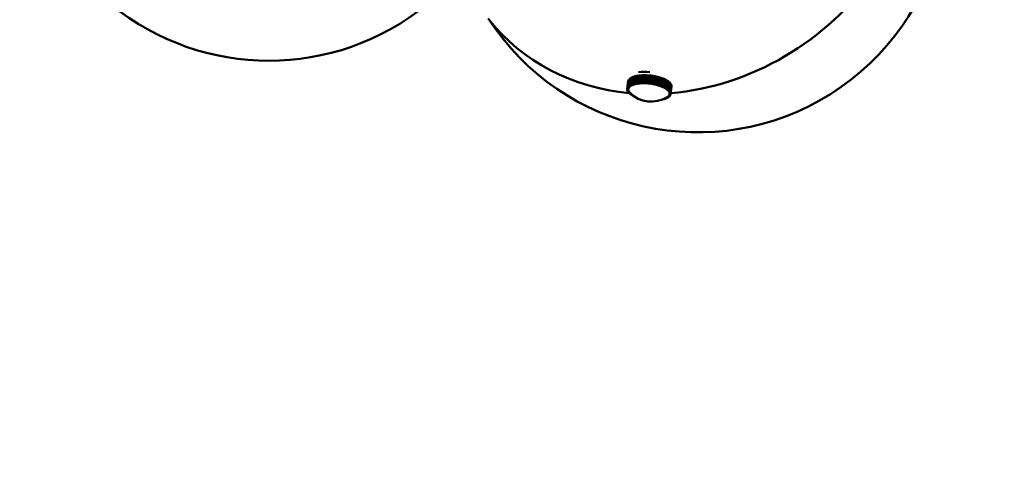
# Model space of a CAD drawing. Header units: millimetres. Extents: x 584 to 3241, y 318 to 2270.
# Tile 3 of 21: x 1049 to 1286, y 318 to 425. Entities that reach past the tile are written whole.
import ezdxf

# ---------------------------------------------------------------- set-up
doc = ezdxf.new("R2010")
doc.units = ezdxf.units.MM
doc.header["$LTSCALE"] = 12
doc.layers.add('Widoczne (ISO)', color=7, linetype='Continuous', lineweight=50)
doc.layers.add('Wymiar (ISO)', color=7, linetype='Continuous', lineweight=18)
doc.styles.add('Tekst notatki (ISO)', font='tahoma.ttf')
doc.dimstyles.new('Domyślne (ISO)', dxfattribs={"dimscale": 12, "dimtxt": 3, "dimasz": 3, "dimexe": 3.175, "dimexo": 0, "dimgap": 0.762, "dimtad": 1, "dimdec": 1, "dimlfac": 0.03937, "dimrnd": 1e-08, "dimzin": 0, "dimdsep": 46, "dimtxsty": 'Tekst notatki (ISO)', "dimblk": 'Filled-1', "dimcen": 0.09, "dimdle": 10, "dimse1": 1, "dimse2": 1, "dimclrd": 256, "dimclre": 256, "dimclrt": 256, "dimadec": 0, "dimazin": 0, "dimtfac": 1, "dimtmove": 0, "dimatfit": 3, "dimfxl": 1, "dimtolj": 1, "dimlwd": 15, "dimlwe": 15, "dimarcsym": 0})

# ---------------------------------------------------------------- blocks, each defined once
blk = doc.blocks.new('Filled-1')
at = {"color": 0}
for p, q in [((0, 0), (-1, 0.25)), ((-1, 0.25), (-1, -0.25)), ((-1, 0), (0, 0)), ((-1, -0.25), (0, 0))]:
    blk.add_line(p, q, dxfattribs=at)
at = {"color": 0, "flags": 128}
blk.add_lwpolyline([(-1, -0.25), (0, 0), (-1, 0.25), (-1, -0.25)], dxfattribs=at)
at = {"color": 0}
blk.add_solid([(-1, -0.25), (0, 0), (-1, 0.25), (-1, -0.25)], dxfattribs=at)
blk = doc.blocks.new('*D6')
at = {"layer": 'Defpoints', "color": 0, "transparency": 16777216}
for p in [(1163.53, 600.92), (1907.85, 600.92), (1593.68, 317.69)]:
    blk.add_point(p, dxfattribs=at)
at = {"layer": 'Wymiar (ISO)', "lineweight": 15, "transparency": 16777216}
blk.add_line((1907.85, 353.69), (1907.85, 564.92), dxfattribs=at)
at = {"layer": 'Wymiar (ISO)', "lineweight": 15, "transparency": 16777216, "xscale": 36, "yscale": 36, "zscale": 36}
for p, rotation in [((1907.85, 600.92), 90), ((1907.85, 317.69), 270)]:
    blk.add_blockref('Filled-1', p, dxfattribs=dict(at, rotation=rotation))
at = {"layer": 'Wymiar (ISO)', "lineweight": 18, "transparency": 16777216, "insert": (1800.32, 372.31), "char_height": 36, "attachment_point": 1, "rotation": 90, "style": 'Tekst notatki (ISO)'}
blk.add_mtext('\\A1;11.2\\P283 mm', dxfattribs=at)

msp = doc.modelspace()

# ---------------------------------------------------------------- linework, layer by layer
at = {"layer": 'Widoczne (ISO)'}
for p, q in [((1194.9, 408.38), (1195.11, 410.21)), ((1195.12, 410.23), (1194.91, 408.4)), ((1195.02, 408.58), (1195.23, 410.41)), ((1195.25, 410.43), (1195.03, 408.59)), ((1195.11, 410.21), (1195.06, 410.03)), ((1195.12, 410.21), (1195.11, 410.21)), ((1195.23, 410.41), (1195.12, 410.23)), ((1195.19, 408.76), (1195.41, 410.59)), ((1195.43, 410.61), (1195.21, 408.78)), ((1195.25, 410.41), (1195.23, 410.41)), ((1195.41, 410.59), (1195.25, 410.43)), ((1195.42, 410.59), (1195.41, 410.59)), ((1195.42, 408.93), (1195.64, 410.77)), ((1195.64, 410.77), (1195.43, 410.61)), ((1195.66, 410.78), (1195.44, 408.95)), ((1195.66, 410.76), (1195.64, 410.77)), ((1195.91, 410.92), (1195.66, 410.78)), ((1195.7, 409.09), (1195.91, 410.92)), ((1195.94, 410.94), (1195.72, 409.1)), ((1195.94, 410.91), (1195.91, 410.92)), ((1196.24, 411.06), (1195.94, 410.94)), ((1196.02, 409.23), (1196.24, 411.06)), ((1196.27, 411.07), (1196.05, 409.24)), ((1196.27, 411.05), (1196.24, 411.06)), ((1196.61, 411.18), (1196.27, 411.07)), ((1196.39, 409.35), (1196.61, 411.18)), ((1196.65, 411.19), (1196.43, 409.36)), ((1196.64, 411.17), (1196.61, 411.18)), ((1197.02, 411.28), (1196.65, 411.19)), ((1196.8, 409.45), (1197.02, 411.28)), ((1197.06, 411.29), (1196.84, 409.46)), ((1197.06, 411.26), (1197.02, 411.28)), ((1197.47, 411.36), (1197.06, 411.29)), ((1197.25, 409.53), (1197.47, 411.36)), ((1197.51, 411.37), (1197.29, 409.53)), ((1197.5, 411.33), (1197.47, 411.36)), ((1197.94, 411.42), (1197.51, 411.37)), ((1197.72, 409.58), (1197.94, 411.42)), ((1197.99, 411.42), (1197.77, 409.59)), ((1197.98, 411.38), (1197.94, 411.42)), ((1198.44, 411.45), (1197.99, 411.42)), ((1198.23, 409.62), (1198.44, 411.45)), ((1198.49, 411.45), (1198.27, 409.62)), ((1198.49, 411.41), (1198.44, 411.45)), ((1198.97, 411.46), (1198.49, 411.45)), ((1198.75, 409.63), (1198.97, 411.46)), ((1199.01, 411.46), (1198.8, 409.63)), ((1199.01, 411.41), (1198.97, 411.46)), ((1199.5, 411.45), (1199.01, 411.46)), ((1199.28, 409.62), (1199.5, 411.45)), ((1199.55, 411.45), (1199.33, 409.62)), ((1199.54, 411.37), (1199.5, 411.45)), ((1200.05, 411.42), (1199.55, 411.45)), ((1199.83, 409.58), (1200.05, 411.42)), ((1199.85, 409.48), (1200.07, 411.32)), ((1200.1, 411.41), (1199.88, 409.58)), ((1200.07, 411.32), (1200.05, 411.42)), ((1200.59, 411.36), (1200.1, 411.41)), ((1200.37, 409.43), (1200.59, 411.26)), ((1200.38, 409.53), (1200.59, 411.36)), ((1200.61, 411.26), (1200.4, 409.43)), ((1200.64, 411.35), (1200.43, 409.52)), ((1200.59, 411.26), (1200.59, 411.36)), ((1200.61, 411.26), (1200.64, 411.35)), ((1201.14, 411.28), (1200.64, 411.35)), ((1201.13, 411.18), (1200.91, 409.35)), ((1200.92, 409.45), (1201.14, 411.28)), ((1201.19, 411.27), (1200.97, 409.44)), ((1201.13, 411.18), (1201.19, 411.27)), ((1201.67, 411.18), (1201.19, 411.27)), ((1201.45, 409.35), (1201.67, 411.18)), ((1201.72, 411.17), (1201.5, 409.34)), ((1201.66, 411.11), (1201.72, 411.17)), ((1202.19, 411.06), (1201.72, 411.17)), ((1201.97, 409.23), (1202.19, 411.06)), ((1202.23, 411.05), (1202.02, 409.22)), ((1202.18, 411.01), (1202.23, 411.05)), ((1202.69, 410.92), (1202.23, 411.05)), ((1202.47, 409.09), (1202.69, 410.92)), ((1202.73, 410.91), (1202.51, 409.07)), ((1202.68, 410.88), (1202.73, 410.91)), ((1203.16, 410.76), (1202.73, 410.91)), ((1202.94, 408.93), (1203.16, 410.76)), ((1203.2, 410.75), (1202.98, 408.92)), ((1203.15, 410.73), (1203.2, 410.75)), ((1203.6, 410.59), (1203.2, 410.75)), ((1203.38, 408.76), (1203.6, 410.59)), ((1203.63, 410.58), (1203.42, 408.74)), ((1203.59, 410.56), (1203.63, 410.58)), ((1204, 410.41), (1203.63, 410.58)), ((1203.78, 408.58), (1204, 410.41)), ((1204.03, 410.39), (1203.82, 408.56)), ((1204, 410.38), (1204.03, 410.39)), ((1204.36, 410.21), (1204.03, 410.39)), ((1204.14, 408.38), (1204.36, 410.21)), ((1204.39, 410.19), (1204.17, 408.36)), ((1204.36, 410.19), (1204.39, 410.19)), ((1204.68, 410.01), (1204.39, 410.19)), ((1194.83, 407.98), (1194.84, 408.18)), ((1195.08, 407.96), (1194.83, 407.98)), ((1194.83, 407.96), (1194.83, 407.98)), ((1195.08, 407.95), (1194.83, 407.96)), ((1194.87, 407.76), (1194.83, 407.96)), ((1195.06, 410.03), (1194.84, 408.19)), ((1194.84, 408.18), (1195.05, 410.01)), ((1194.84, 408.19), (1194.9, 408.38)), ((1195.09, 408.16), (1194.84, 408.19)), ((1195.08, 408.15), (1194.84, 408.18)), ((1195.14, 408.34), (1194.9, 408.38)), ((1194.91, 408.4), (1195.02, 408.58)), ((1195.15, 408.35), (1194.91, 408.4)), ((1195.26, 408.53), (1195.02, 408.58)), ((1195.03, 408.59), (1195.19, 408.76)), ((1195.27, 408.54), (1195.03, 408.59)), ((1195.05, 410.01), (1195.05, 410.01)), ((1195.08, 408.11), (1195.09, 408.18)), ((1195.08, 408.15), (1195.08, 408.16)), ((1195.08, 408.05), (1195.08, 408.15)), ((1195.08, 407.96), (1195.08, 408.05)), ((1195.08, 407.99), (1195.08, 407.96)), ((1195.08, 407.95), (1195.08, 407.98)), ((1195.1, 407.85), (1195.08, 407.95)), ((1195.09, 408.16), (1195.11, 408.25)), ((1195.12, 407.75), (1195.1, 407.85)), ((1195.11, 408.25), (1195.14, 408.34)), ((1195.14, 408.34), (1195.15, 408.35)), ((1195.15, 408.35), (1195.2, 408.44)), ((1195.43, 408.71), (1195.19, 408.76)), ((1195.2, 408.44), (1195.26, 408.53)), ((1195.21, 408.78), (1195.42, 408.93)), ((1195.44, 408.72), (1195.21, 408.78)), ((1195.26, 408.53), (1195.26, 408.54)), ((1195.27, 408.54), (1195.35, 408.62)), ((1195.35, 408.62), (1195.43, 408.71)), ((1195.64, 408.87), (1195.42, 408.93)), ((1195.43, 408.71), (1195.43, 408.72)), ((1195.44, 408.95), (1195.7, 409.09)), ((1195.66, 408.88), (1195.44, 408.95)), ((1195.44, 408.72), (1195.54, 408.79)), ((1195.54, 408.79), (1195.64, 408.87)), ((1195.64, 408.87), (1195.65, 408.88)), ((1195.66, 408.88), (1195.78, 408.95)), ((1195.91, 409.02), (1195.7, 409.09)), ((1195.72, 409.1), (1196.02, 409.23)), ((1195.92, 409.02), (1195.72, 409.1)), ((1195.78, 408.95), (1195.91, 409.02)), ((1195.91, 409.02), (1195.91, 409.03)), ((1195.92, 409.02), (1196.07, 409.09)), ((1196.22, 409.15), (1196.02, 409.23)), ((1196.05, 409.24), (1196.39, 409.35)), ((1196.24, 409.16), (1196.05, 409.24)), ((1196.07, 409.09), (1196.22, 409.15)), ((1196.22, 409.15), (1196.22, 409.16)), ((1196.24, 409.16), (1196.41, 409.21)), ((1196.58, 409.26), (1196.39, 409.35)), ((1196.41, 409.21), (1196.58, 409.26)), ((1196.43, 409.36), (1196.8, 409.45)), ((1196.59, 409.27), (1196.43, 409.36)), ((1196.58, 409.26), (1196.58, 409.28)), ((1196.59, 409.27), (1196.78, 409.31)), ((1196.78, 409.31), (1196.97, 409.36)), ((1196.97, 409.36), (1196.8, 409.45)), ((1196.84, 409.46), (1197.25, 409.53)), ((1196.99, 409.36), (1196.84, 409.46)), ((1196.97, 409.36), (1196.97, 409.37)), ((1196.99, 409.36), (1197.19, 409.4)), ((1197.19, 409.4), (1197.39, 409.43)), ((1197.39, 409.43), (1197.25, 409.53)), ((1197.29, 409.53), (1197.72, 409.58)), ((1197.41, 409.44), (1197.29, 409.53)), ((1197.39, 409.43), (1197.39, 409.45)), ((1197.41, 409.44), (1197.63, 409.46)), ((1197.63, 409.46), (1197.85, 409.49)), ((1197.85, 409.49), (1197.72, 409.58)), ((1197.77, 409.59), (1198.23, 409.62)), ((1197.87, 409.49), (1197.77, 409.59)), ((1197.85, 409.49), (1197.85, 409.51)), ((1197.87, 409.49), (1198.1, 409.5)), ((1198.1, 409.5), (1198.32, 409.52)), ((1198.32, 409.52), (1198.23, 409.62)), ((1198.27, 409.62), (1198.75, 409.63)), ((1198.35, 409.52), (1198.27, 409.62)), ((1198.32, 409.52), (1198.33, 409.55)), ((1198.35, 409.52), (1198.58, 409.53)), ((1198.58, 409.53), (1198.82, 409.53)), ((1198.82, 409.53), (1198.75, 409.63)), ((1198.85, 409.53), (1198.8, 409.63)), ((1198.8, 409.63), (1199.28, 409.62)), ((1198.82, 409.53), (1198.83, 409.57)), ((1198.85, 409.53), (1199.09, 409.52)), ((1199.09, 409.52), (1199.33, 409.52)), ((1199.33, 409.52), (1199.28, 409.62)), ((1199.36, 409.52), (1199.33, 409.62)), ((1199.33, 409.62), (1199.83, 409.58)), ((1199.33, 409.52), (1199.34, 409.59)), ((1199.36, 409.52), (1199.6, 409.5)), ((1199.6, 409.5), (1199.85, 409.48)), ((1199.85, 409.48), (1199.83, 409.58)), ((1199.88, 409.48), (1199.88, 409.58)), ((1199.88, 409.58), (1200.38, 409.53)), ((1199.88, 409.48), (1200.12, 409.46)), ((1200.12, 409.46), (1200.37, 409.43)), ((1200.37, 409.43), (1200.38, 409.53)), ((1200.4, 409.43), (1200.43, 409.52)), ((1200.4, 409.43), (1200.64, 409.39)), ((1200.43, 409.52), (1200.92, 409.45)), ((1200.64, 409.39), (1200.89, 409.35)), ((1200.89, 409.35), (1200.92, 409.45)), ((1200.91, 409.35), (1200.97, 409.44)), ((1200.91, 409.35), (1201.16, 409.3)), ((1200.97, 409.44), (1201.45, 409.35)), ((1201.16, 409.3), (1201.4, 409.26)), ((1201.4, 409.26), (1201.45, 409.35)), ((1201.42, 409.25), (1201.5, 409.34)), ((1201.43, 409.31), (1201.42, 409.25)), ((1201.42, 409.25), (1201.66, 409.2)), ((1201.5, 409.34), (1201.97, 409.23)), ((1201.66, 409.2), (1201.89, 409.14)), ((1201.89, 409.14), (1201.97, 409.23)), ((1201.91, 409.14), (1202.02, 409.22)), ((1201.92, 409.17), (1201.91, 409.14)), ((1201.91, 409.14), (1202.14, 409.07)), ((1202.02, 409.22), (1202.47, 409.09)), ((1202.14, 409.07), (1202.36, 409.01)), ((1202.36, 409.01), (1202.47, 409.09)), ((1202.39, 409), (1202.51, 409.07)), ((1202.39, 409.03), (1202.39, 409)), ((1202.39, 409), (1202.6, 408.93)), ((1202.51, 409.07), (1202.94, 408.93)), ((1202.6, 408.93), (1202.81, 408.86)), ((1202.81, 408.86), (1202.94, 408.93)), ((1202.83, 408.85), (1202.98, 408.92)), ((1202.83, 408.87), (1202.83, 408.85)), ((1202.83, 408.85), (1203.03, 408.78)), ((1202.98, 408.92), (1203.38, 408.76)), ((1203.03, 408.78), (1203.23, 408.7)), ((1203.23, 408.7), (1203.38, 408.76)), ((1203.25, 408.69), (1203.42, 408.74)), ((1203.25, 408.71), (1203.25, 408.69)), ((1203.25, 408.69), (1203.43, 408.61)), ((1203.42, 408.74), (1203.78, 408.58)), ((1203.43, 408.61), (1203.61, 408.52)), ((1203.61, 408.52), (1203.78, 408.58)), ((1203.63, 408.51), (1203.82, 408.56)), ((1203.63, 408.53), (1203.63, 408.51)), ((1203.63, 408.51), (1203.79, 408.42)), ((1203.79, 408.42), (1203.96, 408.33)), ((1203.82, 408.56), (1204.14, 408.38)), ((1203.96, 408.33), (1204.14, 408.38)), ((1203.97, 408.33), (1204.17, 408.36)), ((1203.97, 408.34), (1203.97, 408.33)), ((1203.97, 408.33), (1204.11, 408.23)), ((1204.11, 408.23), (1204.26, 408.14)), ((1204.17, 408.36), (1204.46, 408.17)), ((1204.26, 408.14), (1204.46, 408.17)), ((1204.27, 408.13), (1204.49, 408.15)), ((1204.27, 408.14), (1204.27, 408.13)), ((1204.27, 408.13), (1204.39, 408.03)), ((1204.39, 408.03), (1204.51, 407.93)), ((1204.46, 408.17), (1204.68, 410.01)), ((1204.7, 409.99), (1204.49, 408.15)), ((1204.49, 408.15), (1204.73, 407.96)), ((1204.51, 407.93), (1204.73, 407.96)), ((1204.52, 407.94), (1204.52, 407.93)), ((1204.52, 407.93), (1204.75, 407.94)), ((1204.52, 407.93), (1204.62, 407.83)), ((1204.62, 407.83), (1204.72, 407.73)), ((1204.67, 409.98), (1204.7, 409.99)), ((1204.95, 409.79), (1204.7, 409.99)), ((1204.73, 407.96), (1204.95, 409.79)), ((1204.97, 409.77), (1204.75, 407.94)), ((1204.75, 407.94), (1204.95, 407.74)), ((1204.94, 409.77), (1204.97, 409.77)), ((1204.95, 407.74), (1205.16, 409.57)), ((1205.18, 409.55), (1204.96, 407.72)), ((1205.16, 409.57), (1204.97, 409.77)), ((1205.11, 407.52), (1205.33, 409.35)), ((1205.34, 409.33), (1205.12, 407.5)), ((1205.16, 409.55), (1205.18, 409.55)), ((1205.33, 409.35), (1205.18, 409.55)), ((1205.22, 407.3), (1205.44, 409.13)), ((1205.44, 409.11), (1205.23, 407.28)), ((1205.26, 406.87), (1205.48, 408.7)), ((1205.27, 407.08), (1205.49, 408.92)), ((1205.49, 408.9), (1205.27, 407.06)), ((1205.32, 409.33), (1205.34, 409.33)), ((1205.44, 409.13), (1205.34, 409.33)), ((1205.43, 409.11), (1205.44, 409.11)), ((1205.49, 408.92), (1205.44, 409.11)), ((1205.48, 408.9), (1205.49, 408.9)), ((1205.48, 408.7), (1205.49, 408.9)), ((1195.12, 407.75), (1194.87, 407.76)), ((1194.88, 407.74), (1194.88, 407.76)), ((1195.13, 407.74), (1194.88, 407.74)), ((1194.98, 407.54), (1194.88, 407.74)), ((1195.22, 407.54), (1194.98, 407.54)), ((1194.99, 407.52), (1194.99, 407.54)), ((1195.23, 407.53), (1194.99, 407.52)), ((1195.14, 407.32), (1194.99, 407.52)), ((1195.12, 407.76), (1195.12, 407.75)), ((1195.13, 407.74), (1195.13, 407.75)), ((1195.17, 407.64), (1195.13, 407.74)), ((1195.37, 407.33), (1195.14, 407.32)), ((1195.15, 407.3), (1195.16, 407.32)), ((1195.38, 407.32), (1195.15, 407.3)), ((1195.35, 407.11), (1195.15, 407.3)), ((1195.22, 407.54), (1195.17, 407.64)), ((1195.22, 407.55), (1195.22, 407.54)), ((1195.23, 407.53), (1195.23, 407.54)), ((1195.3, 407.43), (1195.23, 407.53)), ((1195.37, 407.33), (1195.3, 407.43)), ((1195.58, 407.12), (1195.35, 407.11)), ((1195.37, 407.33), (1195.37, 407.33)), ((1195.37, 407.09), (1195.37, 407.11)), ((1195.59, 407.11), (1195.37, 407.09)), ((1195.61, 406.89), (1195.37, 407.09)), ((1195.38, 407.32), (1195.38, 407.32)), ((1195.48, 407.22), (1195.38, 407.32)), ((1195.58, 407.12), (1195.48, 407.22)), ((1195.58, 407.12), (1195.58, 407.12)), ((1195.59, 407.11), (1195.59, 407.11)), ((1195.6, 407.1), (1195.59, 407.11)), ((1195.8, 406.91), (1195.61, 406.89)), ((1195.64, 406.87), (1195.64, 406.9)), ((1195.81, 406.9), (1195.64, 406.87)), ((1195.93, 406.69), (1195.64, 406.87)), ((1196.05, 406.71), (1195.93, 406.69)), ((1195.96, 406.67), (1195.96, 406.69)), ((1196.06, 406.69), (1195.96, 406.67)), ((1196.28, 406.49), (1195.96, 406.67)), ((1196.32, 406.5), (1196.28, 406.49)), ((1196.32, 406.47), (1196.32, 406.49)), ((1196.34, 406.48), (1196.32, 406.47)), ((1196.42, 406.42), (1196.32, 406.47)), ((1203.67, 405.69), (1203.31, 405.6)), ((1203.6, 405.72), (1203.67, 405.69)), ((1203.63, 405.73), (1203.71, 405.7)), ((1203.67, 405.71), (1203.67, 405.69)), ((1204.04, 405.81), (1203.71, 405.7)), ((1203.91, 405.87), (1204.04, 405.81)), ((1203.92, 405.88), (1204.08, 405.82)), ((1204.05, 405.83), (1204.04, 405.81)), ((1204.38, 405.94), (1204.08, 405.82)), ((1204.18, 406.02), (1204.38, 405.94)), ((1204.2, 406.03), (1204.4, 405.96)), ((1204.44, 406.17), (1204.36, 406.12)), ((1204.38, 405.96), (1204.38, 405.94)), ((1204.66, 406.1), (1204.4, 405.96)), ((1204.45, 406.17), (1204.44, 406.17)), ((1204.44, 406.17), (1204.66, 406.1)), ((1204.56, 406.25), (1204.46, 406.18)), ((1204.46, 406.18), (1204.46, 406.18)), ((1204.46, 406.18), (1204.68, 406.11)), ((1204.66, 406.33), (1204.56, 406.25)), ((1204.67, 406.34), (1204.66, 406.33)), ((1204.66, 406.33), (1204.89, 406.27)), ((1204.66, 406.12), (1204.66, 406.1)), ((1204.75, 406.42), (1204.67, 406.34)), ((1204.67, 406.34), (1204.67, 406.35)), ((1204.67, 406.34), (1204.91, 406.28)), ((1204.89, 406.27), (1204.68, 406.11)), ((1204.72, 407.73), (1204.95, 407.74)), ((1204.73, 407.73), (1204.73, 407.72)), ((1204.73, 407.72), (1204.8, 407.62)), ((1204.73, 407.72), (1204.96, 407.72)), ((1204.83, 406.51), (1204.75, 406.42)), ((1204.8, 407.62), (1204.87, 407.52)), ((1204.84, 406.52), (1204.83, 406.51)), ((1204.83, 406.51), (1205.07, 406.45)), ((1204.9, 406.6), (1204.84, 406.51)), ((1204.84, 406.51), (1204.84, 406.52)), ((1204.84, 406.51), (1205.08, 406.47)), ((1204.87, 407.52), (1205.11, 407.52)), ((1204.88, 407.52), (1204.88, 407.51)), ((1204.88, 407.51), (1204.93, 407.41)), ((1204.88, 407.51), (1205.12, 407.5)), ((1204.89, 406.29), (1204.89, 406.27)), ((1204.95, 406.69), (1204.9, 406.6)), ((1205.07, 406.45), (1204.91, 406.28)), ((1204.93, 407.41), (1204.97, 407.31)), ((1204.95, 406.71), (1204.95, 406.69)), ((1204.95, 406.69), (1205.19, 406.65)), ((1204.96, 407.72), (1205.11, 407.52)), ((1204.98, 406.79), (1204.96, 406.7)), ((1204.96, 406.7), (1204.96, 406.72)), ((1204.96, 406.7), (1205.2, 406.66)), ((1204.97, 407.31), (1205.22, 407.3)), ((1204.98, 407.31), (1204.98, 407.3)), ((1204.98, 407.3), (1205, 407.2)), ((1204.98, 407.3), (1205.23, 407.28)), ((1205.01, 406.89), (1204.98, 406.79)), ((1205, 407.2), (1205.02, 407.1)), ((1205.02, 406.9), (1205.01, 406.89)), ((1205.01, 406.89), (1205.26, 406.85)), ((1205.02, 407.1), (1205.02, 407.09)), ((1205.02, 407.1), (1205.27, 407.08)), ((1205.02, 407.09), (1205.02, 406.99)), ((1205.02, 407.09), (1205.27, 407.06)), ((1205.02, 406.99), (1205.02, 406.9)), ((1205.02, 406.93), (1205.02, 406.96)), ((1205.02, 406.9), (1205.26, 406.87)), ((1205.07, 406.47), (1205.07, 406.45)), ((1205.19, 406.65), (1205.08, 406.47)), ((1205.12, 407.5), (1205.22, 407.3)), ((1205.2, 406.67), (1205.19, 406.65)), ((1205.26, 406.85), (1205.2, 406.66)), ((1205.23, 407.28), (1205.27, 407.08)), ((1205.27, 407.06), (1205.26, 406.87)), ((1205.26, 406.87), (1205.26, 406.85))]:
    msp.add_line(p, q, dxfattribs=at)
for centre, radius, start, end in [((1108.53, 474.94), 60, 152.2851, 27.7149), ((1211.77, 457.69), 60, 212.8381, 31.5926), ((1200.62, 412.33), 7.25, 224.9585, 301.5242)]:
    msp.add_arc(centre, radius, start, end, dxfattribs=at)
for centre, major_axis, ratio, start_param, end_param in [((1208.63, 461.69), (47.03, 36.86), 0.861243, 4.059802, 6.055044), ((1208.63, 461.69), (-47.03, -36.86), 0.861243, 0, 0.739651), ((1200.38, 410.27), (-4.97, 0.59), 0.385964, 4.789216, 5.36859), ((1200.27, 409.35), (4.97, -0.59), 0.385964, 1.653236, 1.656498), ((1200.27, 409.35), (4.97, -0.59), 0.385964, 1.546839, 1.551648), ((1200.27, 409.35), (4.97, -0.59), 0.385964, 1.441987, 1.443076), ((1200.05, 407.52), (-4.97, 0.59), 0.385964, 6.209299, 6.314019), ((1200.05, 407.52), (-4.97, 0.59), 0.385964, 0.030833, 0.135553), ((1200.05, 407.52), (-4.97, 0.59), 0.385964, 0.135553, 0.240273), ((1200.05, 407.52), (-4.97, 0.59), 0.385964, 6.104579, 6.209299), ((1200.05, 407.52), (-4.97, 0.59), 0.385964, 5.99986, 6.104579), ((1200.05, 407.52), (-4.97, 0.59), 0.385964, 5.89514, 5.99986), ((1200.05, 407.52), (-4.97, 0.59), 0.385964, 5.79042, 5.89514), ((1200.05, 407.52), (4.97, -0.59), 0.385964, 2.544108, 2.648827), ((1200.05, 407.52), (4.97, -0.59), 0.385964, 2.439388, 2.544108), ((1200.05, 407.52), (4.97, -0.59), 0.385964, 2.334668, 2.439388), ((1200.05, 407.52), (4.97, -0.59), 0.385964, 2.229948, 2.334668), ((1200.05, 407.52), (4.97, -0.59), 0.385964, 2.125229, 2.229948), ((1200.05, 407.52), (4.97, -0.59), 0.385964, 2.020509, 2.125229), ((1200.05, 407.52), (4.97, -0.59), 0.385964, 1.915789, 2.020509), ((1200.05, 407.52), (4.97, -0.59), 0.385964, 1.811069, 1.915789), ((1200.05, 407.52), (4.97, -0.59), 0.385964, 1.70635, 1.811069), ((1200.05, 407.52), (4.97, -0.59), 0.385964, 1.60163, 1.70635), ((1200.05, 407.52), (4.97, -0.59), 0.385964, 1.49691, 1.60163), ((1200.05, 407.52), (4.97, -0.59), 0.385964, 1.39219, 1.49691), ((1200.05, 407.52), (4.97, -0.59), 0.385964, 1.287471, 1.39219), ((1200.05, 407.52), (4.97, -0.59), 0.385964, 1.182751, 1.287471), ((1200.05, 407.52), (4.97, -0.59), 0.385964, 1.078031, 1.182751), ((1200.05, 407.52), (4.97, -0.59), 0.385964, 0.973311, 1.078031), ((1200.05, 407.52), (4.97, -0.59), 0.385964, 0.868592, 0.973311), ((1200.05, 407.52), (4.97, -0.59), 0.385964, 0.763872, 0.868592), ((1200.05, 407.52), (4.97, -0.59), 0.385964, 0.659152, 0.763872), ((1200.05, 407.52), (4.97, -0.59), 0.385964, 0.554432, 0.659152), ((1200.05, 407.52), (4.97, -0.59), 0.385964, 0.449712, 0.554432), ((1200.05, 407.52), (4.97, -0.59), 0.385964, 0.344993, 0.449712), ((1200.05, 407.52), (-4.97, 0.59), 0.385964, 0.240273, 0.344993), ((1200.05, 407.52), (-4.97, 0.59), 0.385964, 0.344993, 0.449712), ((1200.05, 407.52), (-4.97, 0.59), 0.385964, 0.449712, 0.454822), ((1200.05, 407.52), (4.97, -0.59), 0.385964, 5.828363, 5.89514), ((1200.05, 407.52), (4.97, -0.59), 0.385964, 5.89514, 5.99986), ((1200.05, 407.52), (4.97, -0.59), 0.385964, 5.99986, 6.104579), ((1200.05, 407.52), (4.97, -0.59), 0.385964, 0.240273, 0.344993), ((1200.05, 407.52), (4.97, -0.59), 0.385964, 6.104579, 6.209299), ((1200.05, 407.52), (4.97, -0.59), 0.385964, 0.135553, 0.240273), ((1200.05, 407.52), (4.97, -0.59), 0.385964, 6.209299, 6.314019), ((1200.05, 407.52), (4.97, -0.59), 0.385964, 0.030833, 0.135553)]:
    msp.add_ellipse(centre, major_axis=major_axis, ratio=ratio, start_param=start_param, end_param=end_param, dxfattribs=at)

# ---------------------------------------------------------------- dimensions: what is measured, and where the dimension line sits
at = {"layer": 'Wymiar (ISO)', "lineweight": 18}
dim = msp.add_linear_dim(base=(1907.85, 600.92), p1=(1593.68, 317.69), p2=(1163.53, 600.92), angle=90, text='<>\\P283 mm', dimstyle='Domyślne (ISO)', override={"dimgap": 0.762, "dimdec": 1, "dimlfac": 0.03937, "dimpost": '\\X', "dimse1": 1, "dimse2": 1, "dimtol": 0, "dimlim": 0, "dimtp": 0, "dimtm": 0, "dimtdec": 2, "dimtofl": 0, "dimatfit": 1, "dimtvp": -0.25}, dxfattribs=at)
dim.commit()
dim.dimension.update_dxf_attribs({"geometry": '*D6', "text_midpoint": (1907.85, 459.31), "dimtype": 160})

doc.saveas('drawing.dxf')
